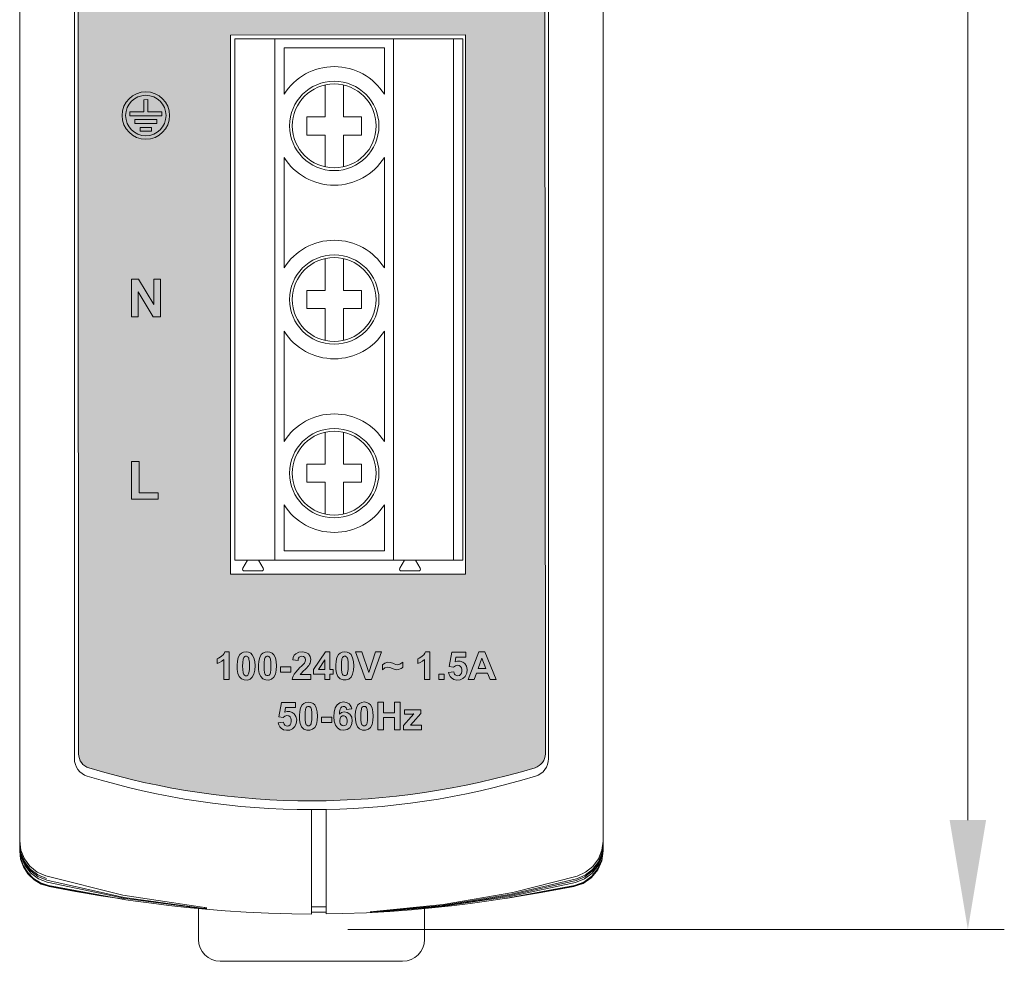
# Model space of a CAD drawing. Header units: millimetres. Extents: x 0 to 420, y 0 to 297.
# Tile 13 of 23: x 297 to 351, y 86 to 138. Entities that reach past the tile are written whole.
import ezdxf

# ---------------------------------------------------------------- set-up
doc = ezdxf.new("R2010")
doc.units = ezdxf.units.MM
doc.layers.get('0').update_dxf_attribs({"linetype": 'CONTINUOUS', "lineweight": 13})
doc.layers.get('Defpoints').update_dxf_attribs({"linetype": 'CONTINUOUS', "lineweight": 13})
doc.layers.add('Dimension', color=2, linetype='CONTINUOUS', lineweight=9)
doc.styles.get("Standard").update_dxf_attribs({"font": 'romans.shx'})
doc.dimstyles.new('yutana', dxfattribs={"dimtxt": 3.5, "dimasz": 3, "dimexe": 1, "dimexo": 0.6, "dimgap": 1.5, "dimtad": 1, "dimdec": 1, "dimzin": 0, "dimdsep": 46, "dimtxsty": 'Standard', "dimcen": 0, "dimadec": 0, "dimazin": 0, "dimtp": 0.01, "dimtm": 0.01, "dimtfac": 1, "dimtdec": 1, "dimtmove": 0, "dimatfit": 3, "dimfxl": 1, "dimtolj": 1, "dimtzin": 0, "dimlwd": 0, "dimlwe": 0, "dimarcsym": 0})

# ---------------------------------------------------------------- blocks, each defined once
blk = doc.blocks.new('*D8')
at = {"layer": 'Defpoints', "color": 0, "ltscale": 5}
for p in [(313.312, 208.806), (348.512, 208.806), (313.312, 88.194)]:
    blk.add_point(p, dxfattribs=at)
at = {"layer": 'Dimension', "color": 0, "lineweight": 0, "ltscale": 5}
for p, q in [((314.512, 208.806), (350.512, 208.806)), ((348.512, 94.194), (348.512, 202.806)), ((314.512, 88.194), (350.512, 88.194))]:
    blk.add_line(p, q, dxfattribs=at)
at = {"layer": 'Dimension', "color": 0, "ltscale": 5}
for points in [[(347.512, 202.806), (349.512, 202.806), (348.512, 208.806)], [(347.512, 94.194), (349.512, 94.194), (348.512, 88.194)]]:
    blk.add_solid(points, dxfattribs=at)
at = {"layer": 'Dimension', "color": 0, "ltscale": 5, "insert": (343.012, 148.5), "char_height": 5, "attachment_point": 5, "rotation": 90}
blk.add_mtext('\\A1;120.6', dxfattribs=at)

msp = doc.modelspace()

# ---------------------------------------------------------------- hatches: boundary and pattern name
h = msp.add_hatch(color=18)
edge = h.paths.add_edge_path()
edge.add_arc((312.521, 137.452), 42.2, 253.1806, 286.8791)
edge.add_arc((324.541, 97.835), 0.8, 286.8791, 360.0298)
edge.add_line((325.341, 97.836), (325.32, 139.263))
edge.add_arc((317.585, 139.259), 7.735, 0.0298, 68.0323)
edge.add_line((320.478, 146.432), (308.148, 151.406))
edge.add_arc((313.193, 163.913), 13.486, 180.0298, 248.0323, ccw=False)
edge.add_line((299.707, 163.906), (299.741, 97.822))
edge.add_arc((300.541, 97.823), 0.8, 180.0298, 253.1806)
h.paths.add_polyline_path([(320.969, 107.68), (308.08, 107.673), (308.065, 137.238), (320.954, 137.245)], flags=16)
h = msp.add_hatch(color=7)
edge = h.paths.add_edge_path()
edge.add_arc((303.43, 132.825), 1.3, 0, 360)
edge = h.paths.add_edge_path(flags=16)
edge.add_arc((303.43, 132.825), 1.109, 0, 360)
h.paths.add_polyline_path([(303.124, 131.959), (303.736, 131.96), (303.736, 132.173), (303.124, 132.173)], flags=0)
h.paths.add_polyline_path([(302.818, 132.387), (304.042, 132.388), (304.042, 132.601), (302.818, 132.601)], flags=0)
h.paths.add_polyline_path([(302.55, 132.815), (304.31, 132.816), (304.31, 133.029), (303.537, 133.029), (303.536, 133.695), (303.322, 133.694), (303.323, 133.029), (302.55, 133.028)], flags=0)
h = msp.add_hatch(color=7)
h.paths.add_polyline_path([(302.642, 111.792), (304.108, 111.792), (304.108, 112.145), (303.061, 112.145), (303.06, 113.848), (302.641, 113.848)])
h.paths.add_polyline_path([(302.637, 121.792), (303.012, 121.792), (303.011, 123.15), (303.83, 121.792), (304.235, 121.792), (304.234, 123.86), (303.86, 123.859), (303.86, 122.47), (303.029, 123.859), (302.636, 123.859)])
h = msp.add_hatch(color=7)
h.paths.add_polyline_path([(310.974, 99.562), (310.685, 99.532), (310.716, 99.413), (310.772, 99.309), (310.843, 99.23), (310.976, 99.153), (311.147, 99.119), (311.324, 99.134), (311.475, 99.201), (311.596, 99.319), (311.683, 99.493), (311.704, 99.691), (311.664, 99.876), (311.57, 100.019), (311.458, 100.104), (311.32, 100.153), (311.18, 100.155), (311.044, 100.111), (311.089, 100.369), (311.638, 100.37), (311.638, 100.643), (310.869, 100.642), (310.721, 99.852), (310.956, 99.818), (311.057, 99.899), (311.168, 99.928), (311.27, 99.91), (311.344, 99.858), (311.386, 99.786), (311.405, 99.694), (311.405, 99.593), (311.386, 99.5), (311.344, 99.424), (311.278, 99.372), (311.2, 99.35), (311.12, 99.362), (311.048, 99.407), (311.014, 99.448), (310.989, 99.501)])
h.paths.add_polyline_path([(318.099, 99.406), (318.05, 99.405), (317.95, 99.4), (318.097, 99.561), (318.514, 100.045), (318.514, 100.249), (317.607, 100.249), (317.608, 100.009), (317.995, 100.011), (318.04, 100.012), (318.084, 100.013), (318.128, 100.015), (318.078, 99.962), (318.029, 99.907), (317.979, 99.85), (317.569, 99.378), (317.569, 99.149), (318.548, 99.15), (318.548, 99.406)])
h.paths.add_polyline_path([(316.159, 99.148), (316.465, 99.148), (316.465, 99.813), (317.066, 99.813), (317.066, 99.149), (317.372, 99.149), (317.371, 100.665), (317.065, 100.665), (317.066, 100.069), (316.465, 100.069), (316.465, 100.664), (316.159, 100.664)])
h.paths.add_polyline_path([(313.064, 99.552), (313.635, 99.552), (313.634, 99.842), (313.064, 99.841)])
h.paths.add_polyline_path([(314.09, 99.151), (314.282, 99.12), (314.469, 99.159), (314.617, 99.261), (314.717, 99.422), (314.753, 99.629), (314.721, 99.834), (314.623, 99.995), (314.477, 100.101), (314.311, 100.134), (314.159, 100.1), (314.042, 100.006), (314.049, 100.106), (314.063, 100.198), (314.086, 100.28), (314.121, 100.349), (314.185, 100.405), (314.26, 100.431), (314.332, 100.423), (314.388, 100.391), (314.413, 100.357), (314.431, 100.313), (314.441, 100.264), (314.722, 100.294), (314.692, 100.407), (314.642, 100.502), (314.578, 100.575), (314.437, 100.652), (314.26, 100.671), (314.074, 100.627), (313.918, 100.514), (313.811, 100.342), (313.756, 100.119), (313.741, 99.865), (313.761, 99.62), (313.823, 99.407), (313.936, 99.247)])
h.paths.add_polyline_path([(315.406, 100.672), (315.269, 100.651), (315.148, 100.595), (315.062, 100.517), (314.977, 100.358), (314.93, 100.161), (314.913, 99.935), (314.921, 99.702), (314.956, 99.491), (315.032, 99.314), (315.155, 99.192), (315.311, 99.129), (315.481, 99.125), (315.633, 99.174), (315.751, 99.276), (315.84, 99.446), (315.886, 99.66), (315.9, 99.902), (315.886, 100.138), (315.839, 100.347), (315.751, 100.515), (315.664, 100.594), (315.542, 100.651)])
h.paths.add_polyline_path([(312.347, 100.67), (312.21, 100.649), (312.089, 100.593), (312.002, 100.515), (311.917, 100.357), (311.87, 100.159), (311.854, 99.934), (311.862, 99.701), (311.897, 99.49), (311.973, 99.313), (312.096, 99.19), (312.252, 99.127), (312.422, 99.124), (312.573, 99.173), (312.691, 99.274), (312.781, 99.444), (312.827, 99.658), (312.84, 99.9), (312.826, 100.136), (312.78, 100.345), (312.692, 100.513), (312.605, 100.592), (312.483, 100.649)])
h.paths.add_polyline_path([(314.339, 103.425), (314.202, 103.404), (314.081, 103.347), (313.995, 103.269), (313.91, 103.111), (313.863, 102.914), (313.846, 102.688), (313.854, 102.455), (313.889, 102.244), (313.965, 102.067), (314.088, 101.944), (314.244, 101.882), (314.414, 101.878), (314.566, 101.927), (314.684, 102.029), (314.773, 102.2), (314.82, 102.414), (314.833, 102.657), (314.818, 102.892), (314.772, 103.1), (314.684, 103.268), (314.597, 103.347), (314.475, 103.404)])
h.paths.add_polyline_path([(310.102, 103.423), (309.966, 103.402), (309.845, 103.345), (309.758, 103.267), (309.673, 103.109), (309.626, 102.911), (309.61, 102.686), (309.617, 102.453), (309.653, 102.242), (309.729, 102.065), (309.852, 101.942), (310.008, 101.879), (310.178, 101.876), (310.329, 101.925), (310.447, 102.026), (310.536, 102.197), (310.583, 102.41), (310.596, 102.652), (310.582, 102.888), (310.536, 103.097), (310.448, 103.265), (310.361, 103.344), (310.239, 103.402)])
h.paths.add_polyline_path([(308.925, 103.422), (308.789, 103.401), (308.668, 103.345), (308.581, 103.266), (308.496, 103.108), (308.449, 102.911), (308.433, 102.685), (308.44, 102.452), (308.475, 102.241), (308.552, 102.064), (308.675, 101.942), (308.831, 101.879), (309, 101.875), (309.152, 101.924), (309.27, 102.026), (309.359, 102.197), (309.406, 102.411), (309.419, 102.654), (309.405, 102.889), (309.359, 103.097), (309.27, 103.265), (309.183, 103.344), (309.061, 103.401)])
h.paths.add_polyline_path([(320.322, 102.32), (320.033, 102.29), (320.064, 102.171), (320.12, 102.067), (320.191, 101.989), (320.324, 101.911), (320.495, 101.877), (320.672, 101.892), (320.823, 101.959), (320.944, 102.077), (321.031, 102.251), (321.052, 102.449), (321.012, 102.634), (320.918, 102.777), (320.806, 102.862), (320.668, 102.911), (320.528, 102.913), (320.391, 102.87), (320.437, 103.128), (320.986, 103.128), (320.986, 103.401), (320.217, 103.4), (320.068, 102.61), (320.304, 102.576), (320.405, 102.657), (320.515, 102.687), (320.618, 102.668), (320.692, 102.616), (320.734, 102.544), (320.753, 102.452), (320.753, 102.351), (320.733, 102.258), (320.692, 102.182), (320.626, 102.131), (320.548, 102.108), (320.468, 102.12), (320.396, 102.165), (320.362, 102.206), (320.337, 102.259)])
h.paths.add_polyline_path([(307.713, 101.897), (308.002, 101.897), (308.002, 103.422), (307.766, 103.421), (307.725, 103.336), (307.664, 103.254), (307.584, 103.179), (307.503, 103.121), (307.421, 103.073), (307.338, 103.038), (307.338, 102.773), (307.475, 102.83), (307.603, 102.906), (307.712, 102.995)])
h.paths.add_polyline_path([(311.459, 101.899), (312.476, 101.9), (312.476, 102.17), (311.899, 102.17), (311.963, 102.255), (312.044, 102.336), (312.201, 102.482), (312.265, 102.547), (312.323, 102.612), (312.369, 102.676), (312.408, 102.741), (312.439, 102.806), (312.475, 102.995), (312.437, 103.171), (312.347, 103.303), (312.207, 103.388), (312.024, 103.423), (311.821, 103.402), (311.651, 103.319), (311.573, 103.234), (311.517, 103.115), (311.489, 102.975), (311.778, 102.947), (311.787, 103.017), (311.807, 103.08), (311.84, 103.129), (311.904, 103.17), (311.986, 103.184), (312.068, 103.171), (312.131, 103.132), (312.169, 103.07), (312.183, 102.986), (312.168, 102.895), (312.123, 102.804), (312.054, 102.719), (311.971, 102.639), (311.883, 102.555), (311.758, 102.434), (311.648, 102.313), (311.558, 102.19), (311.51, 102.095), (311.477, 101.996)])
h.paths.add_polyline_path([(313.242, 101.9), (313.523, 101.9), (313.523, 102.206), (313.711, 102.206), (313.711, 102.46), (313.523, 102.46), (313.523, 103.422), (313.279, 103.422), (312.622, 102.458), (312.622, 102.206), (313.242, 102.206)])
h.paths.add_polyline_path([(315.48, 101.901), (315.81, 101.901), (316.348, 103.418), (316.023, 103.417), (315.653, 102.296), (315.269, 103.417), (314.937, 103.417)])
h.paths.add_polyline_path([(318.717, 101.903), (319.006, 101.903), (319.006, 103.427), (318.77, 103.427), (318.729, 103.342), (318.668, 103.26), (318.588, 103.185), (318.507, 103.126), (318.424, 103.078), (318.342, 103.044), (318.342, 102.779), (318.48, 102.836), (318.607, 102.912), (318.716, 103.001)])
h.paths.add_polyline_path([(319.503, 101.903), (319.792, 101.904), (319.792, 102.193), (319.503, 102.193)])
h.paths.add_polyline_path([(321.116, 101.904), (321.444, 101.904), (321.569, 102.249), (322.177, 102.249), (322.308, 101.905), (322.638, 101.905), (322.026, 103.421), (321.699, 103.42)])
h.paths.add_polyline_path([(310.82, 102.304), (311.39, 102.304), (311.39, 102.594), (310.82, 102.593)])
h.paths.add_polyline_path([(313.242, 102.46), (312.892, 102.459), (313.242, 102.977)], flags=16)
h.paths.add_polyline_path([(322.076, 102.506), (321.661, 102.505), (321.864, 103.068)], flags=16)
h.paths.add_polyline_path([(316.843, 102.84), (316.689, 102.85), (316.54, 102.803), (316.416, 102.709), (316.416, 102.439), (316.538, 102.537), (316.67, 102.581), (316.807, 102.566), (316.95, 102.514), (317.003, 102.491), (317.055, 102.471), (317.106, 102.455), (317.201, 102.442), (317.295, 102.453), (317.385, 102.486), (317.435, 102.514), (317.479, 102.545), (317.518, 102.58), (317.518, 102.859), (317.471, 102.814), (317.421, 102.776), (317.369, 102.748), (317.256, 102.713), (317.149, 102.731), (317.041, 102.77), (316.973, 102.797), (316.907, 102.821)])
h.paths.add_polyline_path([(308.925, 103.182), (308.958, 103.178), (308.99, 103.167), (309.019, 103.149), (309.048, 103.113), (309.07, 103.067), (309.086, 103.014), (309.108, 102.846), (309.113, 102.655), (309.108, 102.452), (309.083, 102.265), (309.068, 102.218), (309.047, 102.176), (309.02, 102.144), (308.96, 102.114), (308.892, 102.114), (308.832, 102.143), (308.803, 102.178), (308.781, 102.224), (308.765, 102.277), (308.743, 102.445), (308.738, 102.636), (308.743, 102.839), (308.768, 103.027), (308.783, 103.075), (308.804, 103.117), (308.832, 103.148), (308.86, 103.167), (308.893, 103.178)], flags=16)
h.paths.add_polyline_path([(314.339, 103.185), (314.371, 103.181), (314.404, 103.169), (314.432, 103.151), (314.462, 103.116), (314.484, 103.069), (314.5, 103.017), (314.521, 102.849), (314.527, 102.658), (314.522, 102.455), (314.497, 102.268), (314.482, 102.22), (314.461, 102.179), (314.433, 102.147), (314.373, 102.117), (314.305, 102.117), (314.246, 102.146), (314.216, 102.181), (314.195, 102.227), (314.179, 102.28), (314.157, 102.448), (314.152, 102.638), (314.157, 102.842), (314.182, 103.03), (314.196, 103.078), (314.217, 103.119), (314.245, 103.151), (314.274, 103.17), (314.307, 103.181)], flags=16)
h.paths.add_polyline_path([(312.347, 100.431), (312.379, 100.427), (312.412, 100.415), (312.44, 100.397), (312.47, 100.362), (312.491, 100.315), (312.507, 100.263), (312.529, 100.094), (312.534, 99.903), (312.529, 99.701), (312.505, 99.514), (312.49, 99.466), (312.469, 99.424), (312.441, 99.392), (312.381, 99.363), (312.313, 99.363), (312.254, 99.392), (312.224, 99.427), (312.202, 99.473), (312.187, 99.525), (312.165, 99.693), (312.16, 99.884), (312.165, 100.087), (312.189, 100.276), (312.204, 100.323), (312.225, 100.365), (312.253, 100.397), (312.282, 100.415), (312.315, 100.427)], flags=16)
h.paths.add_polyline_path([(315.406, 100.432), (315.439, 100.428), (315.471, 100.417), (315.499, 100.399), (315.529, 100.363), (315.551, 100.317), (315.567, 100.264), (315.588, 100.096), (315.594, 99.905), (315.589, 99.702), (315.564, 99.515), (315.549, 99.468), (315.528, 99.426), (315.5, 99.394), (315.44, 99.364), (315.372, 99.364), (315.313, 99.393), (315.283, 99.428), (315.262, 99.475), (315.246, 99.527), (315.224, 99.695), (315.219, 99.886), (315.224, 100.089), (315.249, 100.277), (315.263, 100.325), (315.284, 100.367), (315.312, 100.398), (315.341, 100.417), (315.374, 100.428)], flags=16)
h.paths.add_polyline_path([(310.103, 103.183), (310.135, 103.179), (310.168, 103.167), (310.196, 103.149), (310.225, 103.114), (310.247, 103.067), (310.263, 103.015), (310.285, 102.847), (310.29, 102.655), (310.285, 102.453), (310.26, 102.266), (310.246, 102.218), (310.225, 102.176), (310.197, 102.145), (310.137, 102.115), (310.069, 102.115), (310.01, 102.144), (309.98, 102.179), (309.958, 102.225), (309.942, 102.277), (309.921, 102.446), (309.915, 102.636), (309.92, 102.839), (309.945, 103.028), (309.96, 103.075), (309.981, 103.117), (310.009, 103.149), (310.038, 103.167), (310.07, 103.179)], flags=16)
h.paths.add_polyline_path([(314.132, 99.437), (314.095, 99.498), (314.074, 99.573), (314.067, 99.657), (314.081, 99.772), (314.13, 99.859), (314.212, 99.91), (314.303, 99.916), (314.385, 99.877), (314.442, 99.796), (314.467, 99.69), (314.468, 99.588), (314.453, 99.497), (314.415, 99.423), (314.35, 99.375), (314.273, 99.36), (314.199, 99.382)], flags=16)

# ---------------------------------------------------------------- linework, layer by layer
for p, q in [((296.512, 92.532), (296.512, 206.176)), ((328.512, 206.177), (328.512, 92.532)), ((299.512, 201.144), (299.512, 97.564)), ((325.512, 97.564), (325.512, 201.144)), ((308.312, 137.029), (308.312, 108.454)), ((308.312, 137.029), (320.812, 137.029)), ((310.512, 108.454), (310.512, 137.029)), ((317.012, 137.029), (317.012, 108.454)), ((320.312, 137.029), (320.312, 108.454)), ((320.812, 137.029), (320.812, 108.454)), ((311.012, 136.529), (311.012, 133.989)), ((316.512, 136.529), (311.012, 136.529)), ((316.512, 133.989), (316.512, 136.529)), ((313.262, 132.757), (313.262, 134.5)), ((314.262, 134.5), (314.262, 132.757)), ((312.262, 132.757), (312.262, 131.757)), ((313.262, 132.757), (312.262, 132.757)), ((315.262, 132.757), (314.262, 132.757)), ((315.262, 131.757), (315.262, 132.757)), ((312.262, 131.757), (313.262, 131.757)), ((313.262, 130.013), (313.262, 131.757)), ((314.262, 130.013), (314.262, 131.757)), ((314.262, 131.757), (315.262, 131.757)), ((311.012, 130.525), (311.012, 124.469)), ((316.512, 124.469), (316.512, 130.525)), ((313.262, 123.237), (313.262, 124.98)), ((314.262, 124.98), (314.262, 123.237)), ((312.262, 123.237), (312.262, 122.237)), ((313.262, 123.237), (312.262, 123.237)), ((315.262, 123.237), (314.262, 123.237)), ((315.262, 122.237), (315.262, 123.237)), ((312.262, 122.237), (313.262, 122.237)), ((313.262, 120.493), (313.262, 122.237)), ((314.262, 120.493), (314.262, 122.237)), ((314.262, 122.237), (315.262, 122.237)), ((311.012, 121.005), (311.012, 114.949)), ((316.512, 114.949), (316.512, 121.005)), ((313.262, 113.717), (313.262, 115.46)), ((314.262, 115.46), (314.262, 113.717)), ((312.262, 113.717), (312.262, 112.717)), ((313.262, 113.717), (312.262, 113.717)), ((315.262, 113.717), (314.262, 113.717)), ((315.262, 112.717), (315.262, 113.717)), ((312.262, 112.717), (313.262, 112.717)), ((313.262, 110.973), (313.262, 112.717)), ((314.262, 110.973), (314.262, 112.717)), ((314.262, 112.717), (315.262, 112.717)), ((311.012, 111.485), (311.012, 108.954)), ((316.512, 108.954), (316.512, 111.485)), ((311.012, 108.954), (316.512, 108.954)), ((320.812, 108.454), (308.312, 108.454)), ((309.012, 108.454), (308.752, 108.004)), ((309.871, 108.004), (309.612, 108.454)), ((317.612, 108.454), (317.352, 108.004)), ((318.471, 108.004), (318.212, 108.454)), ((308.838, 107.854), (309.785, 107.854)), ((317.438, 107.854), (318.385, 107.854)), ((312.512, 89.043), (312.512, 94.769)), ((313.312, 89.048), (313.312, 94.777)), ((296.579, 92.397), (296.512, 92.912)), ((296.581, 92.203), (296.512, 92.727)), ((296.563, 92.081), (296.512, 92.532)), ((296.564, 92.058), (296.512, 92.514)), ((297.514, 91.098), (297.997, 90.898)), ((297.657, 90.76), (298.084, 90.614)), ((326.996, 90.781), (323.384, 90.008)), ((327.408, 90.726), (326.885, 90.55)), ((326.903, 90.558), (327.422, 90.738)), ((327.431, 90.756), (326.917, 90.573)), ((326.939, 90.613), (327.447, 90.799)), ((327.488, 90.976), (326.996, 90.781)), ((327.523, 91.179), (327.046, 90.977)), ((298.106, 90.574), (297.674, 90.717)), ((297.684, 90.698), (298.119, 90.558)), ((298.138, 90.549), (297.698, 90.687)), ((300.958, 90.047), (298.106, 90.574)), ((298.119, 90.558), (299.564, 90.285)), ((298.905, 90.426), (298.138, 90.549)), ((326.917, 90.573), (324.127, 90.057)), ((325.516, 90.295), (326.903, 90.558)), ((326.885, 90.55), (326.702, 90.52)), ((302.233, 89.852), (300.958, 90.047)), ((323.384, 90.008), (319.61, 89.45)), ((305.687, 89.408), (306.71, 89.309)), ((306.312, 89.348), (306.312, 87.654)), ((306.703, 89.334), (306.784, 89.308)), ((312.512, 89.443), (313.312, 89.443)), ((312.512, 89.154), (313.312, 89.154)), ((319.61, 89.45), (315.727, 89.126)), ((315.775, 89.137), (315.727, 89.126)), ((319.666, 89.509), (315.728, 89.15)), ((318.712, 89.348), (318.712, 87.654)), ((317.512, 86.454), (307.512, 86.454))]:
    msp.add_line(p, q)
at = {"color": 7}
for p, q in [((303.536, 133.695), (303.322, 133.694)), ((303.322, 133.694), (303.323, 133.029)), ((303.537, 133.029), (303.536, 133.695)), ((303.323, 133.029), (302.55, 133.028)), ((302.55, 133.028), (302.55, 132.815)), ((304.31, 133.029), (303.537, 133.029)), ((304.31, 132.816), (304.31, 133.029)), ((302.55, 132.815), (304.31, 132.816)), ((302.818, 132.601), (302.818, 132.387)), ((304.042, 132.601), (302.818, 132.601)), ((302.818, 132.387), (304.042, 132.388)), ((304.042, 132.388), (304.042, 132.601)), ((303.124, 132.173), (303.124, 131.959)), ((303.736, 132.173), (303.124, 132.173)), ((303.124, 131.959), (303.736, 131.96)), ((303.736, 131.96), (303.736, 132.173)), ((302.636, 123.859), (302.637, 121.792)), ((303.029, 123.859), (302.636, 123.859)), ((303.86, 122.47), (303.029, 123.859)), ((304.234, 123.86), (303.86, 123.859)), ((303.86, 123.859), (303.86, 122.47)), ((304.235, 121.792), (304.234, 123.86)), ((303.012, 121.792), (303.011, 123.15)), ((303.011, 123.15), (303.83, 121.792)), ((302.637, 121.792), (303.012, 121.792)), ((303.83, 121.792), (304.235, 121.792)), ((302.641, 113.848), (302.642, 111.792)), ((303.06, 113.848), (302.641, 113.848)), ((303.061, 112.145), (303.06, 113.848)), ((302.642, 111.792), (304.108, 111.792)), ((304.108, 112.145), (303.061, 112.145)), ((304.108, 111.792), (304.108, 112.145)), ((308.002, 103.422), (307.766, 103.421)), ((308.002, 101.897), (308.002, 103.422)), ((313.279, 103.422), (312.622, 102.458)), ((313.523, 103.422), (313.279, 103.422)), ((313.523, 102.46), (313.523, 103.422)), ((314.937, 103.417), (315.48, 101.901)), ((315.269, 103.417), (314.937, 103.417)), ((315.653, 102.296), (315.269, 103.417)), ((316.023, 103.417), (315.653, 102.296)), ((315.81, 101.901), (316.348, 103.418)), ((316.348, 103.418), (316.023, 103.417)), ((319.006, 103.427), (318.77, 103.427)), ((319.006, 101.903), (319.006, 103.427)), ((320.217, 103.4), (320.068, 102.61)), ((320.986, 103.401), (320.217, 103.4)), ((320.986, 103.128), (320.986, 103.401)), ((321.699, 103.42), (321.116, 101.904)), ((322.026, 103.421), (321.699, 103.42)), ((322.638, 101.905), (322.026, 103.421)), ((307.338, 103.038), (307.338, 102.773)), ((307.712, 102.995), (307.713, 101.897)), ((311.489, 102.975), (311.778, 102.947)), ((312.892, 102.459), (313.242, 102.977)), ((313.242, 102.977), (313.242, 102.46)), ((316.416, 102.709), (316.416, 102.439)), ((317.518, 102.58), (317.518, 102.859)), ((318.342, 103.044), (318.342, 102.779)), ((318.716, 103.001), (318.717, 101.903)), ((320.068, 102.61), (320.304, 102.576)), ((320.391, 102.87), (320.437, 103.128)), ((320.437, 103.128), (320.986, 103.128)), ((321.661, 102.505), (321.864, 103.068)), ((321.864, 103.068), (322.076, 102.506)), ((311.39, 102.594), (310.82, 102.593)), ((310.82, 102.593), (310.82, 102.304)), ((310.82, 102.304), (311.39, 102.304)), ((311.39, 102.304), (311.39, 102.594)), ((312.476, 102.17), (311.899, 102.17)), ((312.476, 101.9), (312.476, 102.17)), ((312.622, 102.458), (312.622, 102.206)), ((312.622, 102.206), (313.242, 102.206)), ((313.242, 102.46), (312.892, 102.459)), ((313.242, 102.206), (313.242, 101.9)), ((313.711, 102.46), (313.523, 102.46)), ((313.523, 101.9), (313.523, 102.206)), ((313.523, 102.206), (313.711, 102.206)), ((313.711, 102.206), (313.711, 102.46)), ((319.503, 102.193), (319.503, 101.903)), ((319.792, 102.193), (319.503, 102.193)), ((319.792, 101.904), (319.792, 102.193)), ((320.322, 102.32), (320.033, 102.29)), ((321.444, 101.904), (321.569, 102.249)), ((321.569, 102.249), (322.177, 102.249)), ((322.076, 102.506), (321.661, 102.505)), ((322.177, 102.249), (322.308, 101.905)), ((307.713, 101.897), (308.002, 101.897)), ((311.459, 101.899), (312.476, 101.9)), ((313.242, 101.9), (313.523, 101.9)), ((315.48, 101.901), (315.81, 101.901)), ((318.717, 101.903), (319.006, 101.903)), ((319.503, 101.903), (319.792, 101.904)), ((321.116, 101.904), (321.444, 101.904)), ((322.308, 101.905), (322.638, 101.905)), ((310.869, 100.642), (310.721, 99.852)), ((311.638, 100.643), (310.869, 100.642)), ((311.638, 100.37), (311.638, 100.643)), ((312.692, 100.513), (312.605, 100.592)), ((316.159, 100.664), (316.159, 99.148)), ((316.465, 100.664), (316.159, 100.664)), ((316.465, 100.069), (316.465, 100.664)), ((317.065, 100.665), (317.066, 100.069)), ((317.371, 100.665), (317.065, 100.665)), ((317.372, 99.149), (317.371, 100.665)), ((311.044, 100.111), (311.089, 100.369)), ((311.089, 100.369), (311.638, 100.37)), ((314.441, 100.264), (314.722, 100.294)), ((317.066, 100.069), (316.465, 100.069)), ((317.607, 100.249), (317.608, 100.009)), ((318.514, 100.249), (317.607, 100.249)), ((317.608, 100.009), (317.995, 100.011)), ((318.029, 99.907), (317.979, 99.85)), ((318.097, 99.561), (318.514, 100.045)), ((318.514, 100.045), (318.514, 100.249)), ((310.974, 99.562), (310.685, 99.532)), ((310.721, 99.852), (310.956, 99.818)), ((312.529, 99.701), (312.505, 99.514)), ((313.634, 99.842), (313.064, 99.841)), ((313.064, 99.841), (313.064, 99.552)), ((313.064, 99.552), (313.635, 99.552)), ((313.635, 99.552), (313.634, 99.842)), ((316.465, 99.148), (316.465, 99.813)), ((316.465, 99.813), (317.066, 99.813)), ((317.066, 99.813), (317.066, 99.149)), ((317.979, 99.85), (317.569, 99.378)), ((317.569, 99.378), (317.569, 99.149)), ((317.95, 99.4), (318.097, 99.561)), ((318.548, 99.406), (318.099, 99.406)), ((318.548, 99.15), (318.548, 99.406)), ((316.159, 99.148), (316.465, 99.148)), ((317.066, 99.149), (317.372, 99.149)), ((317.569, 99.149), (318.548, 99.15))]:
    msp.add_line(p, q, dxfattribs=at)
at = {"flags": 128}
msp.add_lwpolyline([(300.31, 97.057, 0.148107), (324.774, 97.07, 0.33048), (325.341, 97.836), (325.32, 139.263, 0.305742), (320.478, 146.432), (308.148, 151.406, -0.305742), (299.707, 163.906), (299.741, 97.822, 0.33048)], format="xyb", close=True, dxfattribs=at)
for points in [[(308.065, 137.238), (320.954, 137.245), (320.969, 107.68), (308.08, 107.673)], [(320.969, 107.68), (308.08, 107.673), (308.065, 137.238), (320.954, 137.245)]]:
    msp.add_lwpolyline(points, close=True, dxfattribs=at)
at = {"color": 7}
for points in [[(307.584, 103.179), (307.503, 103.121), (307.421, 103.073), (307.338, 103.038)], [(307.766, 103.421), (307.725, 103.336), (307.664, 103.254), (307.584, 103.179)], [(308.581, 103.266), (308.496, 103.108), (308.449, 102.911), (308.433, 102.685), (308.44, 102.452), (308.475, 102.241), (308.552, 102.064), (308.675, 101.942), (308.831, 101.879), (309, 101.875), (309.152, 101.924), (309.27, 102.026)], [(308.925, 103.422), (308.789, 103.401), (308.668, 103.345), (308.581, 103.266)], [(308.768, 103.027), (308.783, 103.075), (308.804, 103.117), (308.832, 103.148)], [(308.832, 103.148), (308.86, 103.167), (308.893, 103.178), (308.925, 103.182)], [(309.27, 103.265), (309.183, 103.344), (309.061, 103.401), (308.925, 103.422)], [(308.925, 103.182), (308.958, 103.178), (308.99, 103.167), (309.019, 103.149)], [(309.019, 103.149), (309.048, 103.113), (309.07, 103.067), (309.086, 103.014)], [(309.27, 102.026), (309.359, 102.197), (309.406, 102.411), (309.419, 102.654), (309.405, 102.889), (309.359, 103.097), (309.27, 103.265)], [(309.758, 103.267), (309.673, 103.109), (309.626, 102.911), (309.61, 102.686), (309.617, 102.453), (309.653, 102.242), (309.729, 102.065), (309.852, 101.942), (310.008, 101.879), (310.178, 101.876), (310.329, 101.925), (310.447, 102.026)], [(310.102, 103.423), (309.966, 103.402), (309.845, 103.345), (309.758, 103.267)], [(309.945, 103.028), (309.96, 103.075), (309.981, 103.117), (310.009, 103.149)], [(310.009, 103.149), (310.038, 103.167), (310.07, 103.179), (310.103, 103.183)], [(310.448, 103.265), (310.361, 103.344), (310.239, 103.402), (310.102, 103.423)], [(310.103, 103.183), (310.135, 103.179), (310.168, 103.167), (310.196, 103.149)], [(310.196, 103.149), (310.225, 103.114), (310.247, 103.067), (310.263, 103.015)], [(310.447, 102.026), (310.536, 102.197), (310.583, 102.41), (310.596, 102.652), (310.582, 102.888), (310.536, 103.097), (310.448, 103.265)], [(311.651, 103.319), (311.573, 103.234), (311.517, 103.115), (311.489, 102.975)], [(312.347, 103.303), (312.207, 103.388), (312.024, 103.423), (311.821, 103.402), (311.651, 103.319)], [(311.84, 103.129), (311.904, 103.17), (311.986, 103.184), (312.068, 103.171), (312.131, 103.132)], [(312.439, 102.806), (312.475, 102.995), (312.437, 103.171), (312.347, 103.303)], [(313.995, 103.269), (313.91, 103.111), (313.863, 102.914), (313.846, 102.688), (313.854, 102.455), (313.889, 102.244), (313.965, 102.067), (314.088, 101.944), (314.244, 101.882), (314.414, 101.878), (314.566, 101.927), (314.684, 102.029)], [(314.339, 103.425), (314.202, 103.404), (314.081, 103.347), (313.995, 103.269)], [(314.182, 103.03), (314.196, 103.078), (314.217, 103.119), (314.245, 103.151)], [(314.245, 103.151), (314.274, 103.17), (314.307, 103.181), (314.339, 103.185)], [(314.684, 103.268), (314.597, 103.347), (314.475, 103.404), (314.339, 103.425)], [(314.339, 103.185), (314.371, 103.181), (314.404, 103.169), (314.432, 103.151)], [(314.432, 103.151), (314.462, 103.116), (314.484, 103.069), (314.5, 103.017)], [(314.684, 102.029), (314.773, 102.2), (314.82, 102.414), (314.833, 102.657), (314.818, 102.892), (314.772, 103.1), (314.684, 103.268)], [(318.588, 103.185), (318.507, 103.126), (318.424, 103.078), (318.342, 103.044)], [(318.77, 103.427), (318.729, 103.342), (318.668, 103.26), (318.588, 103.185)], [(307.338, 102.773), (307.475, 102.83), (307.603, 102.906), (307.712, 102.995)], [(308.765, 102.277), (308.743, 102.445), (308.738, 102.636), (308.743, 102.839), (308.768, 103.027)], [(309.086, 103.014), (309.108, 102.846), (309.113, 102.655), (309.108, 102.452), (309.083, 102.265)], [(309.942, 102.277), (309.921, 102.446), (309.915, 102.636), (309.92, 102.839), (309.945, 103.028)], [(310.263, 103.015), (310.285, 102.847), (310.29, 102.655), (310.285, 102.453), (310.26, 102.266)], [(311.778, 102.947), (311.787, 103.017), (311.807, 103.08), (311.84, 103.129)], [(312.123, 102.804), (312.054, 102.719), (311.971, 102.639), (311.883, 102.555)], [(312.131, 103.132), (312.169, 103.07), (312.183, 102.986), (312.168, 102.895), (312.123, 102.804)], [(312.201, 102.482), (312.265, 102.547), (312.323, 102.612)], [(312.323, 102.612), (312.369, 102.676), (312.408, 102.741), (312.439, 102.806)], [(314.179, 102.28), (314.157, 102.448), (314.152, 102.638), (314.157, 102.842), (314.182, 103.03)], [(314.5, 103.017), (314.521, 102.849), (314.527, 102.658), (314.522, 102.455), (314.497, 102.268)], [(316.843, 102.84), (316.689, 102.85), (316.54, 102.803), (316.416, 102.709)], [(317.041, 102.77), (316.973, 102.797), (316.907, 102.821), (316.843, 102.84)], [(317.369, 102.748), (317.256, 102.713), (317.149, 102.731), (317.041, 102.77)], [(317.518, 102.859), (317.471, 102.814), (317.421, 102.776), (317.369, 102.748)], [(318.342, 102.779), (318.48, 102.836), (318.607, 102.912), (318.716, 103.001)], [(320.304, 102.576), (320.405, 102.657), (320.515, 102.687), (320.618, 102.668), (320.692, 102.616)], [(320.918, 102.777), (320.806, 102.862), (320.668, 102.911), (320.528, 102.913), (320.391, 102.87)], [(320.692, 102.616), (320.734, 102.544), (320.753, 102.452), (320.753, 102.351), (320.733, 102.258), (320.692, 102.182)], [(320.944, 102.077), (321.031, 102.251), (321.052, 102.449), (321.012, 102.634), (320.918, 102.777)], [(308.832, 102.143), (308.803, 102.178), (308.781, 102.224), (308.765, 102.277)], [(309.02, 102.144), (308.96, 102.114), (308.892, 102.114), (308.832, 102.143)], [(309.083, 102.265), (309.068, 102.218), (309.047, 102.176), (309.02, 102.144)], [(310.01, 102.144), (309.98, 102.179), (309.958, 102.225), (309.942, 102.277)], [(310.197, 102.145), (310.137, 102.115), (310.069, 102.115), (310.01, 102.144)], [(310.26, 102.266), (310.246, 102.218), (310.225, 102.176), (310.197, 102.145)], [(311.558, 102.19), (311.51, 102.095), (311.477, 101.996), (311.459, 101.899)], [(311.883, 102.555), (311.758, 102.434), (311.648, 102.313), (311.558, 102.19)], [(311.899, 102.17), (311.963, 102.255), (312.044, 102.336), (312.201, 102.482)], [(314.246, 102.146), (314.216, 102.181), (314.195, 102.227), (314.179, 102.28)], [(314.433, 102.147), (314.373, 102.117), (314.305, 102.117), (314.246, 102.146)], [(314.497, 102.268), (314.482, 102.22), (314.461, 102.179), (314.433, 102.147)], [(316.416, 102.439), (316.538, 102.537), (316.67, 102.581), (316.807, 102.566), (316.95, 102.514)], [(316.95, 102.514), (317.003, 102.491), (317.055, 102.471), (317.106, 102.455)], [(317.106, 102.455), (317.201, 102.442), (317.295, 102.453), (317.385, 102.486)], [(317.385, 102.486), (317.435, 102.514), (317.479, 102.545), (317.518, 102.58)], [(320.033, 102.29), (320.064, 102.171), (320.12, 102.067), (320.191, 101.989)], [(320.191, 101.989), (320.324, 101.911), (320.495, 101.877), (320.672, 101.892), (320.823, 101.959), (320.944, 102.077)], [(320.396, 102.165), (320.362, 102.206), (320.337, 102.259), (320.322, 102.32)], [(320.692, 102.182), (320.626, 102.131), (320.548, 102.108), (320.468, 102.12), (320.396, 102.165)], [(312.002, 100.515), (311.917, 100.357), (311.87, 100.159), (311.854, 99.934), (311.862, 99.701), (311.897, 99.49), (311.973, 99.313), (312.096, 99.19), (312.252, 99.127), (312.422, 99.124)], [(312.347, 100.67), (312.21, 100.649), (312.089, 100.593), (312.002, 100.515)], [(312.605, 100.592), (312.483, 100.649), (312.347, 100.67)], [(312.691, 99.274), (312.781, 99.444), (312.827, 99.658), (312.84, 99.9), (312.826, 100.136), (312.78, 100.345), (312.692, 100.513)], [(314.578, 100.575), (314.437, 100.652), (314.26, 100.671), (314.074, 100.627), (313.918, 100.514), (313.811, 100.342), (313.756, 100.119), (313.741, 99.865)], [(314.722, 100.294), (314.692, 100.407), (314.642, 100.502), (314.578, 100.575)], [(315.062, 100.517), (314.977, 100.358), (314.93, 100.161), (314.913, 99.935), (314.921, 99.702), (314.956, 99.491), (315.032, 99.314), (315.155, 99.192), (315.311, 99.129), (315.481, 99.125), (315.633, 99.174), (315.751, 99.276)], [(315.406, 100.672), (315.269, 100.651), (315.148, 100.595), (315.062, 100.517)], [(315.751, 100.515), (315.664, 100.594), (315.542, 100.651), (315.406, 100.672)], [(315.751, 99.276), (315.84, 99.446), (315.886, 99.66), (315.9, 99.902), (315.886, 100.138), (315.839, 100.347), (315.751, 100.515)], [(310.956, 99.818), (311.057, 99.899), (311.168, 99.928), (311.27, 99.91), (311.344, 99.858)], [(311.57, 100.019), (311.458, 100.104), (311.32, 100.153), (311.18, 100.155), (311.044, 100.111)], [(311.596, 99.319), (311.683, 99.493), (311.704, 99.691), (311.664, 99.876), (311.57, 100.019)], [(312.187, 99.525), (312.165, 99.693), (312.16, 99.884), (312.165, 100.087), (312.189, 100.276)], [(312.189, 100.276), (312.204, 100.323), (312.225, 100.365), (312.253, 100.397)], [(312.253, 100.397), (312.282, 100.415), (312.315, 100.427), (312.347, 100.431)], [(312.347, 100.431), (312.379, 100.427), (312.412, 100.415), (312.44, 100.397)], [(312.44, 100.397), (312.47, 100.362), (312.491, 100.315), (312.507, 100.263)], [(312.507, 100.263), (312.529, 100.094), (312.534, 99.903), (312.529, 99.701)], [(314.042, 100.006), (314.049, 100.106), (314.063, 100.198), (314.086, 100.28), (314.121, 100.349)], [(314.623, 99.995), (314.477, 100.101), (314.311, 100.134), (314.159, 100.1), (314.042, 100.006)], [(314.067, 99.657), (314.081, 99.772), (314.13, 99.859), (314.212, 99.91), (314.303, 99.916), (314.385, 99.877), (314.442, 99.796), (314.467, 99.69), (314.468, 99.588)], [(314.121, 100.349), (314.185, 100.405), (314.26, 100.431), (314.332, 100.423), (314.388, 100.391)], [(314.388, 100.391), (314.413, 100.357), (314.431, 100.313), (314.441, 100.264)], [(314.617, 99.261), (314.717, 99.422), (314.753, 99.629), (314.721, 99.834), (314.623, 99.995)], [(315.246, 99.527), (315.224, 99.695), (315.219, 99.886), (315.224, 100.089), (315.249, 100.277)], [(315.249, 100.277), (315.263, 100.325), (315.284, 100.367), (315.312, 100.398)], [(315.312, 100.398), (315.341, 100.417), (315.374, 100.428), (315.406, 100.432)], [(315.406, 100.432), (315.439, 100.428), (315.471, 100.417), (315.499, 100.399)], [(315.499, 100.399), (315.529, 100.363), (315.551, 100.317), (315.567, 100.264)], [(315.567, 100.264), (315.588, 100.096), (315.594, 99.905), (315.589, 99.702), (315.564, 99.515)], [(317.995, 100.011), (318.04, 100.012), (318.084, 100.013), (318.128, 100.015)], [(318.128, 100.015), (318.078, 99.962), (318.029, 99.907)], [(310.685, 99.532), (310.716, 99.413), (310.772, 99.309), (310.843, 99.23)], [(311.048, 99.407), (311.014, 99.448), (310.989, 99.501), (310.974, 99.562)], [(311.344, 99.424), (311.278, 99.372), (311.2, 99.35), (311.12, 99.362), (311.048, 99.407)], [(311.344, 99.858), (311.386, 99.786), (311.405, 99.694), (311.405, 99.593), (311.386, 99.5), (311.344, 99.424)], [(312.254, 99.392), (312.224, 99.427), (312.202, 99.473), (312.187, 99.525)], [(312.441, 99.392), (312.381, 99.363), (312.313, 99.363), (312.254, 99.392)], [(312.505, 99.514), (312.49, 99.466), (312.469, 99.424), (312.441, 99.392)], [(313.741, 99.865), (313.761, 99.62), (313.823, 99.407), (313.936, 99.247), (314.09, 99.151)], [(314.132, 99.437), (314.095, 99.498), (314.074, 99.573), (314.067, 99.657)], [(314.415, 99.423), (314.35, 99.375), (314.273, 99.36), (314.199, 99.382), (314.132, 99.437)], [(314.468, 99.588), (314.453, 99.497), (314.415, 99.423)], [(315.313, 99.393), (315.283, 99.428), (315.262, 99.475), (315.246, 99.527)], [(315.5, 99.394), (315.44, 99.364), (315.372, 99.364), (315.313, 99.393)], [(315.564, 99.515), (315.549, 99.468), (315.528, 99.426), (315.5, 99.394)], [(318.099, 99.406), (318.05, 99.405), (317.95, 99.4)], [(310.843, 99.23), (310.976, 99.153), (311.147, 99.119), (311.324, 99.134), (311.475, 99.201), (311.596, 99.319)], [(312.422, 99.124), (312.573, 99.173), (312.691, 99.274)], [(314.09, 99.151), (314.282, 99.12), (314.469, 99.159), (314.617, 99.261)]]:
    msp.add_lwpolyline(points, dxfattribs=at)
for points in [[(296.512, 93.058), (296.577, 92.55), (296.769, 92.076), (297.075, 91.665), (297.474, 91.345), (297.941, 91.137)], [(327.08, 91.127), (327.548, 91.335), (327.948, 91.655), (328.254, 92.066), (328.446, 92.541), (328.512, 93.048)], [(328.512, 92.904), (328.444, 92.389), (328.247, 91.909), (327.933, 91.496), (327.523, 91.179)], [(296.512, 92.833), (296.58, 92.314), (296.78, 91.831), (297.099, 91.416), (297.514, 91.098)], [(296.512, 92.569), (296.562, 92.12), (296.712, 91.695), (296.954, 91.314), (297.274, 90.997), (297.657, 90.76)], [(296.512, 92.519), (296.564, 92.065), (296.718, 91.635), (296.965, 91.251), (297.293, 90.933), (297.684, 90.698)], [(297.976, 90.985), (297.498, 91.188), (297.089, 91.505), (296.776, 91.918), (296.579, 92.397)], [(327.025, 90.891), (327.509, 91.091), (327.924, 91.409), (328.243, 91.824), (328.443, 92.307), (328.512, 92.826)], [(328.512, 92.514), (328.435, 91.968), (328.213, 91.463), (327.862, 91.039), (327.408, 90.726)], [(327.422, 90.738), (327.871, 91.052), (328.218, 91.475), (328.437, 91.977), (328.512, 92.519)], [(328.512, 92.532), (328.437, 91.992), (328.22, 91.492), (327.876, 91.069), (327.431, 90.756)], [(327.447, 90.799), (327.886, 91.115), (328.225, 91.536), (328.439, 92.032), (328.512, 92.567)], [(328.512, 92.721), (328.441, 92.196), (328.236, 91.709), (327.911, 91.292), (327.488, 90.976)], [(297.674, 90.717), (297.285, 90.953), (296.96, 91.27), (296.715, 91.653), (296.563, 92.081)], [(297.698, 90.687), (297.302, 90.921), (296.971, 91.24), (296.72, 91.625), (296.564, 92.058)], [(298.026, 90.787), (297.534, 90.982), (297.111, 91.299), (296.786, 91.716), (296.581, 92.203)], [(297.941, 91.137), (302.164, 90.087), (306.78, 89.383)], [(297.997, 90.898), (302.237, 89.952), (306.783, 89.323)], [(306.784, 89.308), (302.295, 89.895), (298.026, 90.787)], [(315.728, 89.132), (319.676, 89.479), (323.462, 90.074), (327.025, 90.891)], [(315.729, 89.173), (319.742, 89.561), (323.553, 90.226), (327.08, 91.127)], [(327.046, 90.977), (323.462, 90.127), (319.666, 89.509)], [(298.084, 90.614), (302.341, 89.832), (302.855, 89.757)], [(299.564, 90.285), (300.011, 90.206), (300.958, 90.047)], [(322.233, 89.767), (323.331, 89.932), (326.939, 90.613)], [(324.127, 90.057), (325.107, 90.223), (325.516, 90.295)], [(302.855, 89.757), (303.736, 89.638), (304.7, 89.518), (305.687, 89.408)], [(315.527, 89.116), (316.804, 89.19), (317.997, 89.281), (319.119, 89.386), (320.191, 89.503), (321.226, 89.63), (322.233, 89.767)], [(324.127, 90.057), (323.27, 89.922), (323.227, 89.916)], [(306.646, 89.404), (306.659, 89.39), (306.781, 89.349)], [(306.71, 89.309), (307.783, 89.221), (308.933, 89.145), (310.163, 89.087), (311.441, 89.052), (312.512, 89.043)], [(313.312, 89.048), (314.193, 89.066), (315.527, 89.116)], [(315.842, 89.184), (315.824, 89.172), (315.728, 89.15)]]:
    msp.add_lwpolyline(points)
for centre, radius in [((313.762, 132.257), 2.45), ((313.762, 132.257), 2.3), ((313.762, 122.737), 2.45), ((313.762, 122.737), 2.3), ((313.762, 113.217), 2.45), ((313.762, 113.217), 2.3)]:
    msp.add_circle(centre, radius)
for radius in [1.3, 1.109]:
    msp.add_circle((303.43, 132.825), radius, dxfattribs=at)
for centre, radius, start, end in [((313.762, 132.257), 3.25, 32.2042, 147.7958), ((313.762, 132.257), 3.25, 212.2042, 327.7958), ((313.762, 122.737), 3.25, 32.2042, 147.7958), ((313.762, 122.737), 3.25, 212.2042, 327.7958), ((313.762, 113.217), 3.25, 32.2042, 147.7958), ((313.762, 113.217), 3.25, 212.2042, 327.7958), ((308.838, 107.954), 0.1, 150.0002, 269.9998), ((309.785, 107.954), 0.1, 270.0002, 29.9998), ((317.438, 107.954), 0.1, 150.0002, 269.9998), ((318.385, 107.954), 0.1, 270.0002, 29.9998), ((300.512, 97.564), 1, 180, 252.9814), ((324.512, 97.564), 1, 287.0186, 360), ((312.512, 136.769), 42, 252.9814, 287.0186), ((307.512, 87.654), 1.2, 180, 270), ((317.512, 87.654), 1.2, 270, 0)]:
    msp.add_arc(centre, radius, start, end)

# ---------------------------------------------------------------- dimensions: what is measured, and where the dimension line sits
at = {"layer": 'Dimension', "color": 7}
dim = msp.add_linear_dim(base=(348.512, 208.806), p1=(313.312, 88.194), p2=(313.312, 208.806), angle=90, dimstyle='yutana', override={"dimscale": 2, "dimtxt": 2.5, "dimasz": 3}, dxfattribs=at)
dim.commit()
dim.dimension.update_dxf_attribs({"geometry": '*D8', "text_midpoint": (343.012, 148.5)})

doc.saveas('drawing.dxf')
